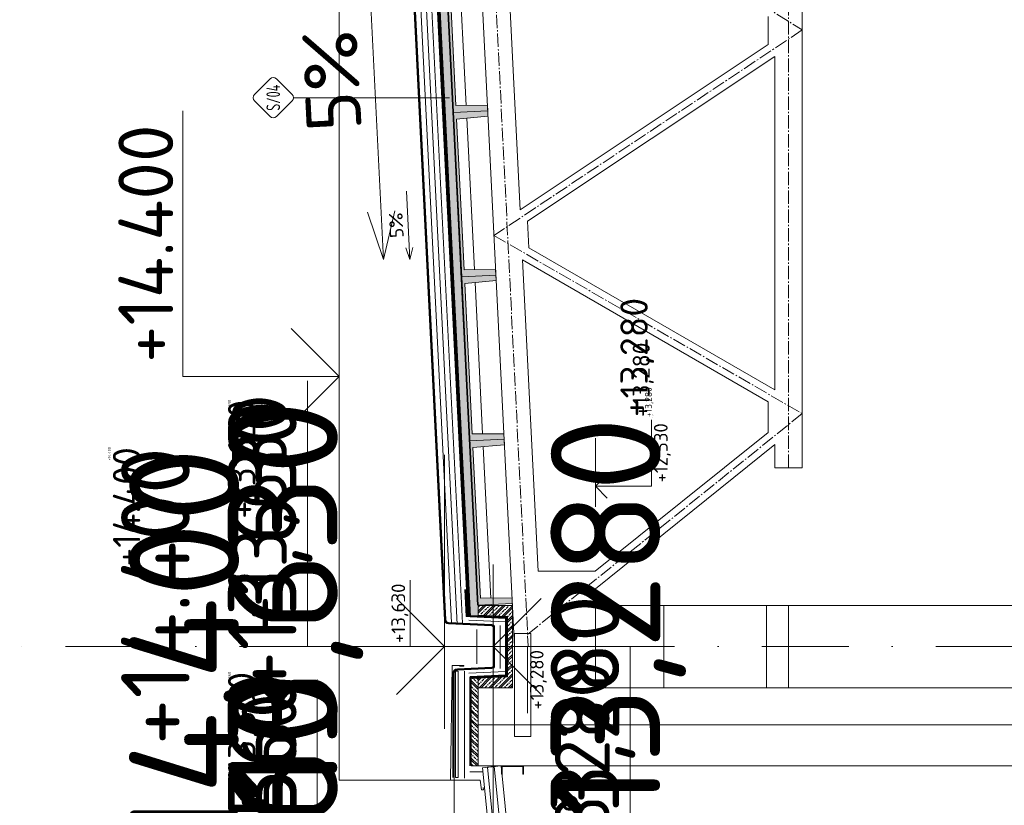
# Model space of a CAD drawing. Header units: millimetres. Extents: x -725694 to 4766210, y -2984614 to 2187451.
# Tile 67 of 256: x 202235 to 209419, y 26142 to 31875. Entities that reach past the tile are written whole.
import ezdxf
from ezdxf.enums import TextEntityAlignment as Align

# ---------------------------------------------------------------- set-up
doc = ezdxf.new("R2010")
doc.units = ezdxf.units.MM
for name, pattern in [('AM_DIN_G_W050', [13.75, 9.75, -1.5, 1, -1.5]), ('CARKOVANA', [5, 3, -2]), ('CENTERX2', [101.6, 63.5, -12.7, 12.7, -12.7]), ('DASHDOT', [25.4, 12.7, -6.35, 0, -6.35]), ('DIVIDE', [31.75, 12.7, -6.35, 0, -6.35, 0, -6.35])]:
    doc.linetypes.add(name, pattern=pattern)
for name, color, linetype in [('0 @ 1', 7, 'Continuous'), ('0 @ 10', 7, 'Continuous'), ('0 @ 100', 7, 'Continuous'), ('0 @ 200', 7, 'Continuous'), ('0 @ 250 (1)', 7, 'Continuous'), ('0 @ 250 (2)', 7, 'Continuous'), ('0 @ 400', 7, 'Continuous')]:
    doc.layers.add(name, color=color, linetype=linetype)
for name, color, linetype, lineweight in [('A99_N_kce-pohl', 7, 'Continuous', 9), ('A99_N_kce-rez-sil', 7, 'Continuous', 18), ('A99_N_kce-rez-ten', 7, 'Continuous', 20), ('A99_N_koty-200-vysk', 7, 'Continuous', 9), ('A99_N_koty-50-vysk', 7, 'Continuous', 9), ('A99_N_sraf', 7, 'Continuous', 0), ('A99_N_znaceni 50', 7, 'Continuous', 5), ('A99_S_kce-pohl', 7, 'Continuous', 5), ('A99_S_kce-rez-sil', 7, 'Continuous', 15), ('A99_S_kce-rez-ten', 7, 'Continuous', 9), ('A99_S_osy', 7, 'CENTERX2', 5), ('A99_S_sraf', 7, 'Continuous', 9), ('PBS - odstupy', 1, 'DIVIDE', 30)]:
    doc.layers.add(name, color=color, linetype=linetype, lineweight=lineweight)
doc.styles.add('A99_kota', font='isocpeur.ttf', dxfattribs={"height": 2})
doc.styles.add('A99_popis', font='isocpeur.ttf')
doc.styles.add('ad_popis 100', font='isocpeur.ttf', dxfattribs={"height": 200})
doc.linetypes.add('IZOLACE', pattern='A,0.00254,-2.54,[134,ltypeshp.shx,S=2.54,R=0,X=-2.54,Y=0],-5.08,[134,ltypeshp.shx,S=2.54,R=180,X=2.54,Y=0],-2.54', length=10.16254)

# ---------------------------------------------------------------- blocks, each defined once
blk = doc.blocks.new('*U133')
at = {"color": 0, "linetype": 'ByBlock', "lineweight": -2}
blk.add_line((-3, 0), (7, 0), dxfattribs=at)
for points in [[(-1.75, -1.75), (0, 0), (1.75, -1.75)], [(0, 0), (0, -8.2), (0, -8.2), (9.7, -8.2)]]:
    blk.add_lwpolyline(points, dxfattribs=at)
at = {"color": 0, "linetype": 'ByBlock', "lineweight": -2, "style": 'A99_kota'}
blk.add_attdef('POPIS', text='', height=2, dxfattribs=at).set_placement((9.2, -7.7), align=Align.BOTTOM_RIGHT)
blk.add_attdef('VYSKA', text='', height=2, dxfattribs=at).set_placement((9.2, -8.95), align=Align.TOP_RIGHT)
blk = doc.blocks.new('*U136')
at = {"color": 0, "linetype": 'ByBlock', "lineweight": -2}
blk.add_line((-3, 0), (7, 0), dxfattribs=at)
for points in [[(0, 0), (0, 5.7), (0, 5.7), (9.7, 5.7)], [(-1.75, 1.75), (0, 0), (1.75, 1.75)]]:
    blk.add_lwpolyline(points, dxfattribs=at)
at = {"color": 0, "linetype": 'ByBlock', "lineweight": -2, "style": 'A99_kota'}
for tag, p in [('VYSKA', (9.2, 8.45)), ('POPIS', (9.2, 5.2))]:
    blk.add_attdef(tag, text='', height=2, dxfattribs=at).set_placement(p, align=Align.TOP_RIGHT)
blk = doc.blocks.new('*U6406')
at = {"layer": 'A99_N_koty-200-vysk', "lineweight": 5}
ref = blk.add_blockref('*U136', (204564.8, 65750.8), dxfattribs=dict(at, xscale=200, yscale=200, zscale=200, rotation=90.00000000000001))
ref.add_attrib('VYSKA', '+14.400', dxfattribs={"layer": '0 @ 1', "color": 0, "linetype": 'ByBlock', "lineweight": -2, "height": 2, "rotation": 90, "style": 'A99_kota'}).set_placement((202875.2, 28755), align=Align.TOP_RIGHT)
ref = blk.add_blockref('*U136', (204564.8, 65750.8), dxfattribs=dict(at, xscale=200, yscale=200, zscale=200, rotation=90.00000000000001))
ref.add_attrib('VYSKA', '+14.400', dxfattribs={"layer": '0 @ 10', "color": 0, "linetype": 'ByBlock', "lineweight": -2, "height": 20, "rotation": 90, "style": 'A99_kota'}).set_placement((202878.8, 28755), align=Align.TOP_RIGHT)
ref = blk.add_blockref('*U136', (204564.8, 65750.8), dxfattribs=dict(at, xscale=200, yscale=200, zscale=200, rotation=90.00000000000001))
ref.add_attrib('VYSKA', '+14.400', dxfattribs={"layer": '0 @ 100', "color": 0, "linetype": 'ByBlock', "lineweight": -2, "height": 200, "rotation": 90, "style": 'A99_kota'}).set_placement((202914.8, 28755), align=Align.TOP_RIGHT)
ref = blk.add_blockref('*U136', (204564.8, 65750.8), dxfattribs=dict(at, xscale=200, yscale=200, zscale=200, rotation=90.00000000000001))
ref.add_attrib('VYSKA', '+14.400', dxfattribs={"layer": '0 @ 250 (1)', "color": 0, "linetype": 'ByBlock', "lineweight": -2, "height": 500, "rotation": 90, "style": 'A99_kota'}).set_placement((202974.8, 28755), align=Align.TOP_RIGHT)
ref = blk.add_blockref('*U136', (204564.8, 65750.8), dxfattribs=dict(at, xscale=200, yscale=200, zscale=200, rotation=90.00000000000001))
ref.add_attrib('VYSKA', '+14.400', dxfattribs={"layer": '0 @ 250 (2)', "color": 0, "linetype": 'ByBlock', "lineweight": -2, "height": 500, "rotation": 90, "style": 'A99_kota'}).set_placement((202974.8, 28755), align=Align.TOP_RIGHT)
ref = blk.add_blockref('*U136', (204564.8, 65750.8), dxfattribs=dict(at, xscale=200, yscale=200, zscale=200, rotation=90.00000000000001))
ref.add_attrib('VYSKA', '+14.400', dxfattribs={"layer": '0 @ 400', "color": 0, "linetype": 'ByBlock', "lineweight": -2, "height": 800, "rotation": 90, "style": 'A99_kota'}).set_placement((203034.8, 28755), align=Align.TOP_RIGHT)
blk = doc.blocks.new('*U6407')
at = {"layer": 'A99_N_koty-200-vysk', "lineweight": 5, "xscale": 200, "yscale": 200, "zscale": 200, "rotation": 90.00000000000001}
blk.add_blockref('*U136', (204564.8, 29270), dxfattribs=at)
blk.add_blockref('*U136', (204564.8, 29270), dxfattribs=at)
blk.add_blockref('*U136', (204564.8, 29270), dxfattribs=at)
blk.add_blockref('*U136', (204564.8, 29270), dxfattribs=at)
blk.add_blockref('*U136', (204564.8, 29270), dxfattribs=at)
blk.add_blockref('*U136', (204564.8, 29270), dxfattribs=at)
at = {"layer": 'A99_N_koty-200-vysk', "lineweight": 5}
ref = blk.add_blockref('*U136', (204564.8, 29270), dxfattribs=dict(at, xscale=200, yscale=200, zscale=200, rotation=90.00000000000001))
ref.add_attrib('VYSKA', '+14.400', dxfattribs={"layer": '0 @ 200', "color": 0, "linetype": 'ByBlock', "lineweight": -2, "height": 400, "rotation": 90, "style": 'A99_kota'}).set_placement((202954.8, 31110), align=Align.TOP_RIGHT)
blk = doc.blocks.new('*U113')
at = {"color": 0, "linetype": 'ByBlock', "lineweight": -2}
blk.add_line((-3, 0), (7, 0), dxfattribs=at)
for points in [[(0, 0), (0, 5), (0, 5), (9.7, 5)], [(-1.75, 1.75), (0, 0), (1.75, 1.75)]]:
    blk.add_lwpolyline(points, dxfattribs=at)
at = {"color": 0, "linetype": 'ByBlock', "lineweight": -2, "style": 'A99_kota'}
for tag, p in [('VYSKA', (9.2, 7.75)), ('POPIS', (9.2, 4.5))]:
    blk.add_attdef(tag, text='', height=2, dxfattribs=at).set_placement(p, align=Align.TOP_RIGHT)
blk = doc.blocks.new('*U6447')
at = {"layer": 'A99_N_koty-200-vysk', "lineweight": 5}
ref = blk.add_blockref('*U113', (205335, 27300), dxfattribs=dict(at, xscale=200, yscale=200, zscale=200, rotation=90.00000000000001))
ref.add_attrib('VYSKA', '+13,630', dxfattribs={"layer": '0 @ 400', "color": 0, "linetype": 'ByBlock', "lineweight": -2, "height": 800, "rotation": 90, "style": 'A99_kota'}).set_placement((203755, 29100), align=Align.TOP_RIGHT)
ref = blk.add_blockref('*U113', (205335, 27300), dxfattribs=dict(at, xscale=200, yscale=200, zscale=200, rotation=90.00000000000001))
ref.add_attrib('VYSKA', '+13,630', dxfattribs={"layer": '0 @ 250 (1)', "color": 0, "linetype": 'ByBlock', "lineweight": -2, "height": 500, "rotation": 90, "style": 'A99_kota'}).set_placement((203755, 29100), align=Align.TOP_RIGHT)
ref = blk.add_blockref('*U113', (205335, 27300), dxfattribs=dict(at, xscale=200, yscale=200, zscale=200, rotation=90.00000000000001))
ref.add_attrib('VYSKA', '+13,630', dxfattribs={"layer": '0 @ 250 (2)', "color": 0, "linetype": 'ByBlock', "lineweight": -2, "height": 500, "rotation": 90, "style": 'A99_kota'}).set_placement((203755, 29100), align=Align.TOP_RIGHT)
ref = blk.add_blockref('*U113', (205335, 27300), dxfattribs=dict(at, xscale=200, yscale=200, zscale=200, rotation=90.00000000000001))
ref.add_attrib('VYSKA', '+13,630', dxfattribs={"layer": '0 @ 100', "color": 0, "linetype": 'ByBlock', "lineweight": -2, "height": 200, "rotation": 90, "style": 'A99_kota'}).set_placement((203755, 29100), align=Align.TOP_RIGHT)
ref = blk.add_blockref('*U113', (205335, 27300), dxfattribs=dict(at, xscale=200, yscale=200, zscale=200, rotation=90.00000000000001))
ref.add_attrib('VYSKA', '+13,630', dxfattribs={"layer": '0 @ 10', "color": 0, "linetype": 'ByBlock', "lineweight": -2, "height": 20, "rotation": 90, "style": 'A99_kota'}).set_placement((203755, 29100), align=Align.TOP_RIGHT)
ref = blk.add_blockref('*U113', (205335, 27300), dxfattribs=dict(at, xscale=200, yscale=200, zscale=200, rotation=90.00000000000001))
ref.add_attrib('VYSKA', '+13,630', dxfattribs={"layer": '0 @ 1', "color": 0, "linetype": 'ByBlock', "lineweight": -2, "height": 2, "rotation": 90, "style": 'A99_kota'}).set_placement((203755, 29100), align=Align.TOP_RIGHT)
ref = blk.add_blockref('*U113', (205335, 27300), dxfattribs=dict(at, xscale=200, yscale=200, zscale=200, rotation=90.00000000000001))
ref.add_attrib('VYSKA', '+13,630', dxfattribs={"layer": '0 @ 200', "color": 0, "linetype": 'ByBlock', "lineweight": -2, "height": 400, "rotation": 90, "style": 'A99_kota'}).set_placement((203785, 29140), align=Align.TOP_RIGHT)
blk = doc.blocks.new('*U6448')
at = {"layer": 'A99_N_koty-50-vysk', "lineweight": 5}
ref = blk.add_blockref('*U113', (205335, 27300), dxfattribs=dict(at, xscale=50, yscale=50, zscale=50, rotation=90.00000000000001))
ref.add_attrib('VYSKA', '+13,630', dxfattribs={"layer": '0 @ 400', "color": 0, "linetype": 'ByBlock', "lineweight": -2, "height": 200, "rotation": 90, "style": 'A99_kota'}).set_placement((204167.5, 25625), align=Align.TOP_RIGHT)
ref = blk.add_blockref('*U113', (205335, 27300), dxfattribs=dict(at, xscale=50, yscale=50, zscale=50, rotation=90.00000000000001))
ref.add_attrib('VYSKA', '+13,630', dxfattribs={"layer": '0 @ 250 (1)', "color": 0, "linetype": 'ByBlock', "lineweight": -2, "height": 125, "rotation": 90, "style": 'A99_kota'}).set_placement((204167.5, 25625), align=Align.TOP_RIGHT)
ref = blk.add_blockref('*U113', (205335, 27300), dxfattribs=dict(at, xscale=50, yscale=50, zscale=50, rotation=90.00000000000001))
ref.add_attrib('VYSKA', '+13,630', dxfattribs={"layer": '0 @ 250 (2)', "color": 0, "linetype": 'ByBlock', "lineweight": -2, "height": 125, "rotation": 90, "style": 'A99_kota'}).set_placement((204167.5, 25625), align=Align.TOP_RIGHT)
ref = blk.add_blockref('*U113', (205335, 27300), dxfattribs=dict(at, xscale=50, yscale=50, zscale=50, rotation=90.00000000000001))
ref.add_attrib('VYSKA', '+13,630', dxfattribs={"layer": '0 @ 100', "color": 0, "linetype": 'ByBlock', "lineweight": -2, "height": 50, "rotation": 90, "style": 'A99_kota'}).set_placement((204167.5, 25625), align=Align.TOP_RIGHT)
ref = blk.add_blockref('*U113', (205335, 27300), dxfattribs=dict(at, xscale=50, yscale=50, zscale=50, rotation=90.00000000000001))
ref.add_attrib('VYSKA', '+13,630', dxfattribs={"layer": '0 @ 10', "color": 0, "linetype": 'ByBlock', "lineweight": -2, "height": 5, "rotation": 90, "style": 'A99_kota'}).set_placement((204167.5, 25625), align=Align.TOP_RIGHT)
ref = blk.add_blockref('*U113', (205335, 27300), dxfattribs=dict(at, xscale=50, yscale=50, zscale=50, rotation=90.00000000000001))
ref.add_attrib('VYSKA', '+13,630', dxfattribs={"layer": '0 @ 1', "color": 0, "linetype": 'ByBlock', "lineweight": -2, "height": 0.5, "rotation": 90, "style": 'A99_kota'}).set_placement((204167.5, 25625), align=Align.TOP_RIGHT)
ref = blk.add_blockref('*U113', (205335, 27300), dxfattribs=dict(at, xscale=50, yscale=50, zscale=50, rotation=90.00000000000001))
ref.add_attrib('VYSKA', '+13,630', dxfattribs={"layer": '0 @ 200', "color": 0, "linetype": 'ByBlock', "lineweight": -2, "height": 100, "rotation": 90, "style": 'A99_kota'}).set_placement((204947.5, 27760), align=Align.TOP_RIGHT)
blk = doc.blocks.new('*U191')
at = {"color": 0, "linetype": 'ByBlock', "lineweight": -2}
blk.add_line((-3, 0), (7, 0), dxfattribs=at)
for points in [[(0, 0), (0, 5), (0, 5), (9.7, 5)], [(-1.75, 1.75), (0, 0), (1.75, 1.75)]]:
    blk.add_lwpolyline(points, dxfattribs=at)
at = {"color": 0, "linetype": 'ByBlock', "lineweight": -2, "style": 'A99_kota'}
for tag, p in [('VYSKA', (9.2, 7.75)), ('POPIS', (9.2, 4.5))]:
    blk.add_attdef(tag, text='', height=2, dxfattribs=at).set_placement(p, align=Align.TOP_RIGHT)
blk = doc.blocks.new('*U6453')
at = {"layer": 'A99_N_koty-200-vysk', "lineweight": 5}
ref = blk.add_blockref('*U191', (205405, 25120), dxfattribs=dict(at, xscale=200, yscale=200, zscale=200, rotation=90.00000000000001))
ref.add_attrib('VYSKA', '+13,560', dxfattribs={"layer": '0 @ 100', "color": 0, "linetype": 'ByBlock', "lineweight": -2, "height": 200, "rotation": 90, "style": 'A99_kota'}).set_placement((203755, 27115), align=Align.TOP_RIGHT)
ref = blk.add_blockref('*U191', (205405, 25120), dxfattribs=dict(at, xscale=200, yscale=200, zscale=200, rotation=90.00000000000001))
ref.add_attrib('VYSKA', '+13,560', dxfattribs={"layer": '0 @ 10', "color": 0, "linetype": 'ByBlock', "lineweight": -2, "height": 20, "rotation": 90, "style": 'A99_kota'}).set_placement((203755, 27115), align=Align.TOP_RIGHT)
ref = blk.add_blockref('*U191', (205405, 25120), dxfattribs=dict(at, xscale=200, yscale=200, zscale=200, rotation=90.00000000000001))
ref.add_attrib('VYSKA', '+13,560', dxfattribs={"layer": '0 @ 1', "color": 0, "linetype": 'ByBlock', "lineweight": -2, "height": 2, "rotation": 90, "style": 'A99_kota'}).set_placement((203755, 27115), align=Align.TOP_RIGHT)
ref = blk.add_blockref('*U191', (205405, 25120), dxfattribs=dict(at, xscale=200, yscale=200, zscale=200, rotation=90.00000000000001))
ref.add_attrib('VYSKA', '+13,560', dxfattribs={"layer": '0 @ 400', "color": 0, "linetype": 'ByBlock', "lineweight": -2, "height": 800, "rotation": 90, "style": 'A99_kota'}).set_placement((203755, 27115), align=Align.TOP_RIGHT)
ref = blk.add_blockref('*U191', (205405, 25120), dxfattribs=dict(at, xscale=200, yscale=200, zscale=200, rotation=90.00000000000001))
ref.add_attrib('VYSKA', '+13,560', dxfattribs={"layer": '0 @ 250 (1)', "color": 0, "linetype": 'ByBlock', "lineweight": -2, "height": 500, "rotation": 90, "style": 'A99_kota'}).set_placement((203755, 27115), align=Align.TOP_RIGHT)
ref = blk.add_blockref('*U191', (205405, 25120), dxfattribs=dict(at, xscale=200, yscale=200, zscale=200, rotation=90.00000000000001))
ref.add_attrib('VYSKA', '+13,560', dxfattribs={"layer": '0 @ 250 (2)', "color": 0, "linetype": 'ByBlock', "lineweight": -2, "height": 500, "rotation": 90, "style": 'A99_kota'}).set_placement((203755, 27115), align=Align.TOP_RIGHT)
ref = blk.add_blockref('*U191', (205405, 25120), dxfattribs=dict(at, xscale=200, yscale=200, zscale=200, rotation=90.00000000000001))
ref.add_attrib('VYSKA', '+13,560', dxfattribs={"layer": '0 @ 200', "color": 0, "linetype": 'ByBlock', "lineweight": -2, "height": 400, "rotation": 90, "style": 'A99_kota'}).set_placement((203855, 26960), align=Align.TOP_RIGHT)
blk = doc.blocks.new('*U207')
at = {"color": 0}
for p, q in [((-0.72, 4.14), (-4.15, 0.71)), ((4.14, 0.71), (0.71, 4.14)), ((-4.15, -0.72), (-0.72, -4.15)), ((0.71, -4.15), (4.14, -0.72)), ((0, -4.45), (0, -38.56))]:
    blk.add_line(p, q, dxfattribs=at)
for centre, start, end in [((0, 3.42), 45, 135), ((-3.43, 0), 135, 225), ((3.42, 0), 315, 45), ((0, -3.43), 225, 315)]:
    blk.add_arc(centre, 1.01, start, end, dxfattribs=at)
at = {"color": 0, "linetype": 'ByBlock', "style": 'A99_popis', "width": 0.953108}
blk.add_attdef('SKLADBA', text='', height=3, rotation=0.0103, dxfattribs=at).set_placement((-2.86, -1.51), (2.86, -1.5), align=Align.FIT)
blk = doc.blocks.new('*U120')
at = {"color": 0, "linetype": 'ByBlock', "lineweight": -2}
blk.add_line((-3, 0), (7, 0), dxfattribs=at)
for points in [[(-1.75, -1.75), (0, 0), (1.75, -1.75)], [(0, 0), (0, -5), (0, -5), (9.7, -5)]]:
    blk.add_lwpolyline(points, dxfattribs=at)
at = {"color": 0, "linetype": 'ByBlock', "lineweight": -2, "style": 'A99_kota'}
for tag, p in [('VYSKA', (9.2, -2.25)), ('POPIS', (9.2, -5.5))]:
    blk.add_attdef(tag, text='', height=2, dxfattribs=at).set_placement(p, align=Align.TOP_RIGHT)
blk = doc.blocks.new('*U6467')
at = {"layer": 'A99_N_koty-200-vysk', "lineweight": 5}
ref = blk.add_blockref('*U120', (205690, 27300), dxfattribs=dict(at, xscale=-200, yscale=200, zscale=200, rotation=90))
ref.add_attrib('VYSKA', '+13,280', dxfattribs={"layer": '0 @ 400', "color": 0, "linetype": 'ByBlock', "lineweight": -2, "height": 800, "rotation": 90, "style": 'A99_kota'}).set_placement((206110, 28980), align=Align.TOP_RIGHT)
ref = blk.add_blockref('*U120', (205690, 27300), dxfattribs=dict(at, xscale=-200, yscale=200, zscale=200, rotation=90))
ref.add_attrib('VYSKA', '+13,280', dxfattribs={"layer": '0 @ 200', "color": 0, "linetype": 'ByBlock', "lineweight": -2, "height": 400, "rotation": 90, "style": 'A99_kota'}).set_placement((206140, 27200), align=Align.TOP_RIGHT)
ref = blk.add_blockref('*U120', (205690, 27300), dxfattribs=dict(at, xscale=-200, yscale=200, zscale=200, rotation=90))
ref.add_attrib('VYSKA', '+13,280', dxfattribs={"layer": '0 @ 100', "color": 0, "linetype": 'ByBlock', "lineweight": -2, "height": 200, "rotation": 90, "style": 'A99_kota'}).set_placement((206110, 26370), align=Align.TOP_RIGHT)
ref = blk.add_blockref('*U120', (205690, 27300), dxfattribs=dict(at, xscale=-200, yscale=200, zscale=200, rotation=90))
ref.add_attrib('VYSKA', '+13,280', dxfattribs={"layer": '0 @ 1', "color": 0, "linetype": 'ByBlock', "lineweight": -2, "height": 2, "rotation": 90, "style": 'A99_kota'}).set_placement((206110, 25508.7), align=Align.TOP_RIGHT)
ref = blk.add_blockref('*U120', (205690, 27300), dxfattribs=dict(at, xscale=-200, yscale=200, zscale=200, rotation=90))
ref.add_attrib('VYSKA', '+13,280', dxfattribs={"layer": '0 @ 10', "color": 0, "linetype": 'ByBlock', "lineweight": -2, "height": 20, "rotation": 90, "style": 'A99_kota'}).set_placement((206110, 25587), align=Align.TOP_RIGHT)
ref = blk.add_blockref('*U120', (205690, 27300), dxfattribs=dict(at, xscale=-200, yscale=200, zscale=200, rotation=90))
ref.add_attrib('VYSKA', '+13,280', dxfattribs={"layer": '0 @ 250 (1)', "color": 0, "linetype": 'ByBlock', "lineweight": -2, "height": 500, "rotation": 90, "style": 'A99_kota'}).set_placement((206110, 27675), align=Align.TOP_RIGHT)
ref = blk.add_blockref('*U120', (205690, 27300), dxfattribs=dict(at, xscale=-200, yscale=200, zscale=200, rotation=90))
ref.add_attrib('VYSKA', '+13,280', dxfattribs={"layer": '0 @ 250 (2)', "color": 0, "linetype": 'ByBlock', "lineweight": -2, "height": 500, "rotation": 90, "style": 'A99_kota'}).set_placement((206110, 27675), align=Align.TOP_RIGHT)
blk = doc.blocks.new('*U157')
at = {"color": 0, "linetype": 'ByBlock', "lineweight": -2}
blk.add_line((-3, 0), (7, 0), dxfattribs=at)
for points in [[(-1.75, -1.75), (0, 0), (1.75, -1.75)], [(0, 0), (0, -5), (0, -5), (9.7, -5)]]:
    blk.add_lwpolyline(points, dxfattribs=at)
at = {"color": 0, "linetype": 'ByBlock', "lineweight": -2, "style": 'A99_kota'}
blk.add_attdef('POPIS', text='', height=2, dxfattribs=at).set_placement((9.2, -4.5), align=Align.BOTTOM_RIGHT)
blk.add_attdef('VYSKA', text='', height=2, dxfattribs=at).set_placement((9.2, -5.75), align=Align.TOP_RIGHT)
blk = doc.blocks.new('*U6468')
at = {"layer": 'A99_N_koty-50-vysk', "lineweight": 5}
ref = blk.add_blockref('*U157', (205690, 27300), dxfattribs=dict(at, xscale=-50, yscale=50, zscale=50, rotation=90))
ref.add_attrib('VYSKA', '+13,280', dxfattribs={"layer": '0 @ 400', "color": 0, "linetype": 'ByBlock', "lineweight": -2, "height": 200, "rotation": 90, "style": 'A99_kota'}).set_placement((206617.5, 29845), align=Align.TOP_RIGHT)
ref = blk.add_blockref('*U157', (205690, 27300), dxfattribs=dict(at, xscale=-50, yscale=50, zscale=50, rotation=90))
ref.add_attrib('VYSKA', '+13,280', dxfattribs={"layer": '0 @ 250 (1)', "color": 0, "linetype": 'ByBlock', "lineweight": -2, "height": 125, "rotation": 90, "style": 'A99_kota'}).set_placement((206707.5, 29518.75), align=Align.TOP_RIGHT)
ref = blk.add_blockref('*U157', (205690, 27300), dxfattribs=dict(at, xscale=-50, yscale=50, zscale=50, rotation=90))
ref.add_attrib('VYSKA', '+13,280', dxfattribs={"layer": '0 @ 250 (2)', "color": 0, "linetype": 'ByBlock', "lineweight": -2, "height": 125, "rotation": 90, "style": 'A99_kota'}).set_placement((206707.5, 29518.75), align=Align.TOP_RIGHT)
ref = blk.add_blockref('*U157', (205690, 27300), dxfattribs=dict(at, xscale=-50, yscale=50, zscale=50, rotation=90))
ref.add_attrib('VYSKA', '+13,280', dxfattribs={"layer": '0 @ 100', "color": 0, "linetype": 'ByBlock', "lineweight": -2, "height": 50, "rotation": 90, "style": 'A99_kota'}).set_placement((206797.5, 29192.5), align=Align.TOP_RIGHT)
ref = blk.add_blockref('*U157', (205690, 27300), dxfattribs=dict(at, xscale=-50, yscale=50, zscale=50, rotation=90))
ref.add_attrib('VYSKA', '+13,280', dxfattribs={"layer": '0 @ 10', "color": 0, "linetype": 'ByBlock', "lineweight": -2, "height": 5, "rotation": 90, "style": 'A99_kota'}).set_placement((206851.5, 28996.75), align=Align.TOP_RIGHT)
ref = blk.add_blockref('*U157', (205690, 27300), dxfattribs=dict(at, xscale=-50, yscale=50, zscale=50, rotation=90))
ref.add_attrib('VYSKA', '+13,280', dxfattribs={"layer": '0 @ 1', "color": 0, "linetype": 'ByBlock', "lineweight": -2, "height": 0.5, "rotation": 90, "style": 'A99_kota'}).set_placement((206856.9, 28977.175), align=Align.TOP_RIGHT)
ref = blk.add_blockref('*U157', (205690, 27300), dxfattribs=dict(at, xscale=-50, yscale=50, zscale=50, rotation=90))
ref.add_attrib('VYSKA', '+13,280', dxfattribs={"layer": '0 @ 200', "color": 0, "linetype": 'ByBlock', "lineweight": -2, "height": 100, "rotation": 90, "style": 'A99_kota'}).set_placement((205957.5, 27275), align=Align.TOP_RIGHT)

msp = doc.modelspace()

# ---------------------------------------------------------------- hatches: boundary and pattern name
at = {"layer": 'A99_N_sraf', "lineweight": 0, "transparency": 33554687}
h = msp.add_hatch(dxfattribs=at)
h.set_pattern_fill('ZELEZOBETON', color=256, scale=10, angle=90)
h.set_pattern_definition([(135, (0, 0), (-35.355339, -35.355339), []), (135, (9e-16, 14.14), (-35.355339, -35.355339), []), (135, (3e-15, 42.426), (-49.497475, -21.213203), [20, -10, 0, -10])])
h.paths.add_polyline_path([(205580, 27070), (205530, 27070), (205530, 26430), (205580, 26430)])
at = {"layer": 'A99_S_sraf', "lineweight": 0, "transparency": 33554687}
h = msp.add_hatch(dxfattribs=at)
h.set_pattern_fill('ZELEZOBETON', color=256, scale=10)
h.set_pattern_definition([(45, (0, 0), (-35.355339, 35.355339), []), (45, (14.14, 0), (-35.355339, 35.355339), []), (45, (42.426, 0), (-21.213203, 49.497475), [20, -10, 0, -10])])
h.paths.add_polyline_path([(205579.6, 27602.1), (205640.5, 27605.2), (205778.1, 27612), (205829.3, 27614.6), (205827.3, 27654.6), (205597.1, 27653.1), (205542.2, 28751.7), (205771.4, 28773.2), (205767.4, 28853.1), (205537.2, 28851.6), (205482.3, 29950.2), (205711.4, 29971.7), (205707.4, 30051.6), (205477.3, 30050.1), (205422.4, 31148.7), (205651.5, 31170.2), (205647.5, 31250.1), (205417.4, 31248.6), (205362.6, 32347.2), (205591.8, 32368.7), (205587.6, 32448.6), (205357.6, 32447.1), (205302.7, 33545.7), (205531.6, 33567.2), (205529.6, 33607.1), (204720.9, 33566.7), (204725.4, 33476.8), (205290.2, 33394.9)])
at = {"layer": 'A99_S_sraf', "linetype": 'Continuous', "lineweight": 0, "ltscale": 2, "transparency": 33554562}
h = msp.add_hatch(dxfattribs=at)
h.set_pattern_fill('BETON-LEHKY', color=256, scale=10)
h.set_pattern_definition([(137.86, (205568.888, 27615.76), (-26.83778, -29.6603), []), (92.86, (205553.407, 27660.11), (-29.6603, 26.83778), [5, -51.56854]), (137.86, (205553.157, 27665.104), (-26.83778, -29.6603), [5, -35]), (182.86, (205549.45, 27668.458), (-26.83778, -29.6603), [5, -51.56854]), (227.86, (205544.456, 27668.21), (29.6603, -26.83778), [5, -35]), (92.86, (205541.35, 27659.508), (-29.6603, 26.83778), [5, -51.56854]), (137.86, (205545.06, 27656.153), (-26.83778, -29.6603), [5, -35]), (182.86, (205550.052, 27656.402), (-26.83778, -29.6603), [5, -51.56854]), (227.86, (205553.407, 27660.11), (29.6603, -26.83778), [5, -35]), (137.86, (205536.13, 27672.37), (-26.83778, -29.6603), [10, -30])])
h.paths.add_polyline_path([(205523.6, 27519.2), (205230.8, 33381.9), (205285.7, 33384.7), (205578.6, 27522)])
at = {"layer": 'A99_S_sraf', "lineweight": 0, "transparency": 33554687}
h = msp.add_hatch(dxfattribs=at)
h.set_pattern_fill('ZELEZOBETON', color=256, scale=10)
h.set_pattern_definition([(45, (-83755, -543700), (-35.355339, 35.355339), []), (45, (-83740.86, -543700), (-35.355339, 35.355339), []), (45, (-83712.574, -543700), (-21.2132034, 49.4974747), [20, -10, 0, -10])])
h.paths.add_polyline_path([(205830, 27300), (205795, 27300), (205795, 27520), (205580, 27530), (205580, 27600), (205830, 27600)])
h.paths.add_polyline_path([(205830, 27000), (205580, 27000), (205580, 27070), (205795, 27080), (205795, 27300), (205830, 27300)])

# ---------------------------------------------------------------- linework, layer by layer
at = {"layer": 'A99_N_kce-pohl'}
for points in [[(204564.8, 26325), (204564.8, 33370)], [(205390, 26325), (204564.8, 26325)]]:
    msp.add_lwpolyline(points, dxfattribs=at)
at = {"layer": 'A99_N_kce-pohl', "linetype": 'Continuous', "ltscale": 2}
msp.add_lwpolyline([(205444.8, 29097.3), (205424.8, 29096.3), (205424.1, 29111.3)], dxfattribs=at)
at = {"layer": 'A99_N_kce-pohl', "linetype": 'Continuous'}
msp.add_lwpolyline([(205718.9, 27518.5), (205790, 27515.2), (205520.3, 27527.8)], dxfattribs=at)
at = {"layer": 'A99_N_kce-pohl', "lineweight": 5}
msp.add_lwpolyline([(205848.5, 24409), (205813.7, 24405.6), (205612.7, 26415.5), (205707.2, 26425)], dxfattribs=at)
at = {"layer": 'A99_N_kce-rez-sil', "color": 1, "linetype": 'Continuous', "lineweight": 5}
msp.add_lwpolyline([(205580, 27070), (205530, 27070), (205530, 26430), (205580, 26430)], close=True, dxfattribs=at)
at = {"layer": 'A99_N_kce-rez-sil'}
msp.add_lwpolyline([(205948, 24419), (205747, 26429), (205647.5, 26419), (205848.5, 24409), (205948, 24419)], dxfattribs=at)
at = {"layer": 'A99_N_kce-rez-ten', "linetype": 'CARKOVANA', "ltscale": 15, "const_width": 5}
for points in [[(205692.5, 27300), (205692.5, 27440.3, 0.400665), (205680.6, 27452.7), (205363.4, 27467.5, -0.386254), (205337.2, 27493.6), (205051.9, 33204.2), (204952.4, 33335.3), (204733.4, 33367.1), (204552.5, 33447.6), (204552.5, 33557.5)], [(205697.5, 27300), (205697.5, 27440.3, 0.400665), (205680.8, 27457.7), (205363.6, 27472.5, -0.386254), (205342.2, 27493.8), (205056.8, 33206), (204955.1, 33340), (204734.8, 33371.9), (204557.5, 33450.9), (204557.5, 33557.5)], [(205692.5, 27300), (205692.5, 27159.7, -0.400665), (205680.6, 27147.3), (205428.5, 27135.5, 0.400665), (205397.5, 27103.1), (205397.5, 26345)], [(205697.5, 27300), (205697.5, 27159.7, -0.400665), (205680.8, 27142.3), (205428.7, 27130.5, 0.400665), (205402.5, 27103.1), (205402.5, 26345)]]:
    msp.add_lwpolyline(points, format="xyb", dxfattribs=at)
at = {"layer": 'A99_N_kce-rez-ten', "linetype": 'Continuous', "lineweight": 5, "ltscale": 0.5}
for points in [[(205690, 27300), (205690, 27440.3, 0.400665), (205680.5, 27450.2), (205363.3, 27465, -0.386254), (205334.7, 27493.5), (205049.4, 33203.3), (204951, 33333), (204732.7, 33364.7), (204550, 33446), (204550, 33557.5)], [(205695, 27300), (205695, 27440.3, 0.400665), (205680.7, 27455.2), (205363.5, 27470, -0.386254), (205339.7, 27493.7), (205054.4, 33205.1), (204953.7, 33337.6), (204734.1, 33369.5), (204555, 33449.3), (204555, 33557.5)], [(205700, 27300), (205700, 27440.3, 0.400665), (205680.9, 27460.2), (205363.7, 27475, -0.386254), (205344.7, 27494), (205059.3, 33206.9), (204956.5, 33342.3), (204735.5, 33374.3), (204560, 33452.5), (204560, 33557.5)], [(205690, 27300), (205690, 27159.7, -0.400665), (205680.5, 27149.8), (205428.4, 27138, 0.400665), (205395, 27103.1), (205395, 26345)], [(205695, 27300), (205695, 27159.7, -0.400665), (205680.7, 27144.8), (205428.6, 27133, 0.400665), (205400, 27103.1), (205400, 26345)], [(205700, 27300), (205700, 27159.7, -0.400665), (205680.9, 27139.8), (205428.8, 27128, 0.400665), (205405, 27103.1), (205405, 26345)]]:
    msp.add_lwpolyline(points, format="xyb", dxfattribs=at)
at = {"layer": 'A99_N_kce-rez-ten'}
msp.add_lwpolyline([(205426.4, 27462.1), (205133.9, 33316.5)], dxfattribs=at)
at = {"layer": 'A99_N_kce-rez-ten', "linetype": 'CARKOVANA', "ltscale": 15, "const_width": 10}
for points in [[(205488.7, 27717.7), (205488.7, 27717.7), (205498.6, 27518.8)], [(205498.4, 27523.8), (205785, 27510.5), (205785, 27300)], [(205513, 27523.1), (205785, 27510.5), (205785, 27300)], [(205520, 27077.2), (205785, 27089.5), (205785, 27300)]]:
    msp.add_lwpolyline(points, dxfattribs=at)
at = {"layer": 'A99_N_kce-rez-ten', "linetype": 'Continuous'}
for points in [[(205483.7, 27717.5), (205493.6, 27519)], [(205493.6, 27519), (205780, 27505.7), (205780, 27300)], [(205522.8, 27517.6), (205780, 27505.7), (205780, 27300)], [(205523.2, 27527.6), (205790, 27515.2), (205790, 27300)], [(205570, 27425.4), (205570, 27174.6)], [(205522.8, 27082.4), (205780, 27094.3), (205780, 27300)], [(205523.2, 27072.4), (205790, 27084.8), (205790, 27300)], [(205718.9, 27081.5), (205790, 27084.8), (205520.3, 27072.2)], [(205520, 26430), (205520, 27080)]]:
    msp.add_lwpolyline(points, dxfattribs=at)
at = {"layer": 'A99_N_kce-rez-ten', "linetype": 'CARKOVANA', "lineweight": 0, "ltscale": 15, "const_width": 10}
msp.add_lwpolyline([(205525, 27078.8), (205525, 26430)], dxfattribs=at)
at = {"layer": 'A99_N_koty-200-vysk'}
for points in [[(204889.5, 30124.5), (204789.7, 32122)], [(204889.5, 30124.5), (204772.2, 30469.1)], [(204889.5, 30124.5), (204971.9, 30479)]]:
    msp.add_lwpolyline(points, dxfattribs=at)
at = {"layer": 'A99_N_koty-50-vysk'}
for points in [[(205082.5, 30124.5), (205057.5, 30623.9)], [(205082.5, 30124.5), (205053.1, 30210.6)], [(205082.5, 30124.5), (205103.1, 30213.1)]]:
    msp.add_lwpolyline(points, dxfattribs=at)
at = {"layer": 'A99_N_sraf', "color": 1, "linetype": 'IZOLACE', "ltscale": 4}
for points in [[(205385.7, 27474), (205093.6, 33322.4)], [(205466, 27470.2), (205174.2, 33310.7)], [(205740, 27455), (205740, 27140)]]:
    msp.add_lwpolyline(points, dxfattribs=at)
at = {"layer": 'A99_N_sraf', "color": 1, "linetype": 'IZOLACE', "ltscale": 2}
for points in [[(205511.6, 27493.1), (205780, 27480.7)], [(205511.6, 27106.9), (205780, 27119.3)]]:
    msp.add_lwpolyline(points, dxfattribs=at)
at = {"layer": 'A99_N_sraf', "color": 1, "linetype": 'IZOLACE', "lineweight": 0, "ltscale": 4}
for points in [[(205480, 26340), (205480, 27120)], [(205610, 26385), (205520, 26385)]]:
    msp.add_lwpolyline(points, dxfattribs=at)
at = {"layer": 'A99_N_sraf', "color": 1, "linetype": 'IZOLACE', "lineweight": 0, "ltscale": 3}
msp.add_lwpolyline([(205898.2, 24414), (205697.2, 26424)], dxfattribs=at)
at = {"layer": 'A99_S_kce-pohl', "lineweight": 5}
for p, q in [((207745, 28775.1), (207745, 28605.3)), ((207745, 28605.3), (207945, 28605.3))]:
    msp.add_line(p, q, dxfattribs=at)
at = {"layer": 'A99_S_kce-pohl'}
for p, q in [((211185, 27600), (206935, 27600)), ((206935, 27000), (211185, 27000))]:
    msp.add_line(p, q, dxfattribs=at)
at = {"layer": 'A99_S_kce-pohl', "lineweight": 5}
for points in [[(205395, 36300), (205845, 27300)], [(207945, 36300), (207945, 28605.3)], [(205754.8, 33109.9), (205885.9, 30487.3)], [(207695, 31897.3), (207695, 31693.4)], [(207695, 31693.4), (205885.9, 30487.3)], [(207745, 31606.6), (205940.1, 30403.3)], [(207745, 31606.6), (207745, 29173.3)], [(205949.8, 30210.5), (205940.1, 30403.3)], [(205949.8, 30210.5), (207745, 29173.3)], [(205904.2, 30121.4), (206017.7, 27850)], [(205904.2, 30121.4), (207695, 29086.7)], [(207695, 29086.7), (207695, 28863.2)], [(207695, 28863.2), (206434.1, 27850)], [(207745, 28775.1), (206435, 27722.4)], [(206434.1, 27850), (206017.7, 27850)], [(206435, 27300), (206435, 27722.4)], [(206435, 27300), (205845, 27300)]]:
    msp.add_lwpolyline(points, dxfattribs=at)
at = {"layer": 'A99_S_kce-pohl', "color": 253, "linetype": 'AM_DIN_G_W050', "lineweight": 0, "ltscale": 10}
for points in [[(205494.9, 36305), (205944.9, 27305)], [(207845, 28605.3), (207845, 28605.3), (207845, 36300)], [(205545, 33300), (207945, 31800), (205695, 30300), (207945, 29000)], [(207945, 29000), (205940.7, 27389.3)]]:
    msp.add_lwpolyline(points, dxfattribs=at)
at = {"layer": 'A99_S_kce-pohl', "lineweight": 5}
msp.add_lwpolyline([(205845, 27395), (205965, 27395), (205965, 26645), (205845, 26645)], close=True, dxfattribs=at)
at = {"layer": 'A99_S_kce-rez-sil', "color": 7, "linetype": 'Continuous', "lineweight": 13}
for p, q in [((205580, 26730), (218965, 26730)), ((205530, 26430), (218965, 26430))]:
    msp.add_line(p, q, dxfattribs=at)
at = {"layer": 'A99_S_kce-rez-sil', "lineweight": 13}
for points in [[(205589.8, 32408.6), (205591.8, 32368.7), (205362.6, 32347.2), (205417.4, 31248.6), (205647.6, 31250.1), (205649.6, 31210.1), (205649.6, 31210.1)], [(205709.5, 30011.6), (205707.5, 30051.6), (205477.3, 30050.1), (205422.4, 31148.7), (205651.6, 31170.2), (205649.6, 31210.1), (205649.6, 31210.1)], [(205709.5, 30011.6), (205711.5, 29971.7), (205482.3, 29950.2), (205537.2, 28851.6), (205767.4, 28853.1), (205769.4, 28813.1), (205769.4, 28813.1)], [(205830, 27000), (205830, 27600), (205829.3, 27614.6), (205827.3, 27654.6), (205597.1, 27653.1), (205542.2, 28751.7), (205771.4, 28773.2), (205769.4, 28813.1), (205769.4, 28813.1)], [(205830, 27000), (205580, 27000), (205580, 26730)]]:
    msp.add_lwpolyline(points, dxfattribs=at)
at = {"layer": 'A99_S_kce-rez-sil', "lineweight": 20}
for points in [[(206935, 27600), (206935, 27000), (206435, 27000), (206435, 27600)], [(207685, 27600), (207685, 27000), (207845, 27000), (207845, 27600)]]:
    msp.add_lwpolyline(points, close=True, dxfattribs=at)
at = {"layer": 'A99_S_kce-rez-sil', "color": 1, "linetype": 'Continuous', "lineweight": 5}
msp.add_lwpolyline([(205616.8, 26271), (205618.3, 26254.4), (205605, 26253.4), (205595, 26325), (205377.5, 26325), (205390, 27162.5), (205475, 27162.5), (205475, 27157.5), (205445, 27157.5)], dxfattribs=at)
msp.add_lwpolyline([(205435, 26345), (205415, 26345), (205415, 27120), (205435, 27120)], close=True, dxfattribs=at)
at = {"layer": 'A99_S_kce-rez-sil', "linetype": 'Continuous', "lineweight": 5}
msp.add_lwpolyline([(205910, 26430), (205530, 26430), (205530, 27070)], dxfattribs=at)
at = {"layer": 'A99_S_kce-rez-sil', "linetype": 'Continuous', "lineweight": 13}
msp.add_lwpolyline([(205750, 26370), (205750, 26430), (205910, 26430), (205910, 26370), (205905, 26370), (205905, 26425), (205755, 26425), (205755, 26370), (205750, 26370)], dxfattribs=at)
at = {"layer": 'A99_S_kce-rez-ten', "linetype": 'CARKOVANA', "lineweight": 0, "ltscale": 15}
for points, const_width in [([(205513.7, 27518.7), (205220.1, 33395), (204730, 33466.2)], 20), ([(205577.1, 27602), (205287.6, 33394.8)], 5)]:
    msp.add_lwpolyline(points, dxfattribs=dict(at, const_width=const_width))
at = {"layer": 'A99_S_kce-rez-ten', "lineweight": 0}
for points in [[(205579.6, 27602.1), (205290.2, 33394.9), (204723.9, 33477)], [(205523.6, 27519.2), (205229.7, 33403.7), (204730, 33476.2)], [(205503.7, 27518.2), (205210.5, 33386.2), (204730, 33456)], [(205574.6, 27601.9), (205285.4, 33390.6)], [(205580, 27000), (205580, 27070), (205580, 27070), (205795, 27080), (205795, 27300)]]:
    msp.add_lwpolyline(points, dxfattribs=at)
for points in [[(205649.6, 31210.1), (205400, 31197.6), (205340.1, 32396.2), (205589.8, 32408.6), (205591.8, 32368.7), (205362.6, 32347.2), (205417.4, 31248.6), (205647.6, 31250.1)], [(205709.5, 30011.6), (205459.8, 29999.1), (205400, 31197.6), (205649.6, 31210.1), (205651.6, 31170.2), (205422.4, 31148.7), (205477.3, 30050.1), (205707.5, 30051.6)], [(205769.4, 28813.1), (205519.7, 28800.6), (205459.8, 29999.1), (205709.5, 30011.6), (205711.5, 29971.7), (205482.3, 29950.2), (205537.2, 28851.6), (205767.4, 28853.1)], [(205829.3, 27614.6), (205579.6, 27602.1), (205519.7, 28800.6), (205769.4, 28813.1), (205771.4, 28773.2), (205542.2, 28751.7), (205597.1, 27653.1), (205827.3, 27654.6)], [(205580, 27000), (205830, 27000), (205830, 27600), (205580, 27600), (205580, 27530), (205795, 27520), (205795, 27080), (205580, 27070)]]:
    msp.add_lwpolyline(points, close=True, dxfattribs=at)
at = {"layer": 'A99_S_kce-rez-ten', "lineweight": 5}
for points in [[(205492.5, 31249.1), (205437.3, 32354.2)], [(205552.4, 30050.6), (205497.2, 31155.7)], [(205612.3, 28852.1), (205557, 29957.2)], [(205672.1, 27653.6), (205616.9, 28758.7)]]:
    msp.add_lwpolyline(points, dxfattribs=at)
at = {"layer": 'A99_S_osy', "linetype": 'DASHDOT', "lineweight": 5, "ltscale": 50}
msp.add_lwpolyline([(222254.8, 27300), (202234.8, 27300)], dxfattribs=at)

# ---------------------------------------------------------------- block references
at = {"layer": 'A99_N_koty-50-vysk', "lineweight": 5}
ref = msp.add_blockref('*U133', (206435, 28470), dxfattribs=dict(at, xscale=50, yscale=50, zscale=50, rotation=90.00000000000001))
ref.add_attrib('VYSKA', '+12,530', dxfattribs={"layer": '0', "color": 0, "linetype": 'ByBlock', "lineweight": -2, "height": 100, "rotation": 90, "style": 'A99_kota'}).set_placement((206862.5, 28930), align=Align.TOP_RIGHT)
at = {"layer": 'A99_N_znaceni 50', "lineweight": 5}
ref = msp.add_blockref('*U207', (204085, 31305.5), dxfattribs=dict(at, xscale=33.325, yscale=33.325, zscale=33.325, rotation=89.99999999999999))
ref.add_attrib('SKLADBA', 'S/04', dxfattribs={"layer": '0', "color": 0, "linetype": 'ByBlock', "height": 100, "rotation": 90.01026, "style": 'A99_popis', "width": 0.635246}).set_placement((204135.2, 31210.1), (204135.1, 31400.7), align=Align.FIT)
at = {"layer": 'PBS - odstupy', "color": 4, "linetype": 'Continuous', "lineweight": 0}
for name in ['*U6406', '*U6407', '*U6468', '*U6447', '*U6467', '*U6448', '*U6453']:
    msp.add_blockref(name, (0, 0), dxfattribs=at)

# ---------------------------------------------------------------- texts
at = {"layer": 'A99_N_koty-200-vysk', "insert": (204330.9, 31050.9), "char_height": 400, "attachment_point": 1, "rotation": 92.86, "style": 'ad_popis 100'}
msp.add_mtext_dynamic_manual_height_columns('5%', width=70, gutter_width=1000, heights=[0], dxfattribs=at)
at = {"layer": 'A99_N_koty-50-vysk', "insert": (204937, 30279.9), "char_height": 100, "attachment_point": 1, "rotation": 92.86, "style": 'ad_popis 100'}
msp.add_mtext_dynamic_manual_height_columns('5%', width=35, gutter_width=500, heights=[0], dxfattribs=at)

doc.saveas('drawing.dxf')
